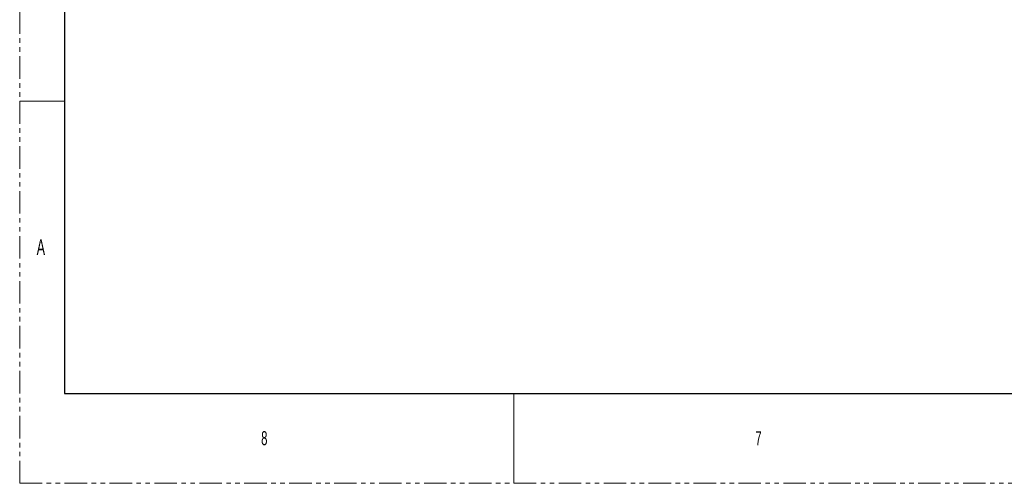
# Model space of a CAD drawing. Header units: millimetres. Extents: x 0 to 1118, y 0 to 864.
# Tile 1 of 256: x 0 to 278, y 0 to 131. Entities that reach past the tile are written whole.
import ezdxf

# ---------------------------------------------------------------- set-up
doc = ezdxf.new("R2010")
doc.units = ezdxf.units.MM
doc.linetypes.add('PHANTOM', pattern=[12.7, 6.35, -1.27, 1.27, -1.27, 1.27, -1.27])
doc.styles.add('SLDTEXTSTYLE1', font='TXT', dxfattribs={"width": 0.6})

msp = doc.modelspace()

# ---------------------------------------------------------------- linework, layer by layer
at = {"color": 7, "linetype": 'PHANTOM', "lineweight": 0}
for q in [(0, 863.6), (1117.6, 0)]:
    msp.add_line((0, 0), q, dxfattribs=at)
at = {"color": 7, "linetype": 'Continuous', "lineweight": 30}
for p, q in [((12.7, 838.2), (12.7, 25.4)), ((12.7, 25.4), (1104.9, 25.4))]:
    msp.add_line(p, q, dxfattribs=at)
at = {"color": 7, "linetype": 'Continuous', "lineweight": 0}
for p, q in [((0, 107.95), (12.7, 107.95)), ((139.7, 25.4), (139.7, 0))]:
    msp.add_line(p, q, dxfattribs=at)

# ---------------------------------------------------------------- texts
at = {"color": 7, "linetype": 'Continuous', "lineweight": 0, "attachment_point": 1, "style": 'SLDTEXTSTYLE1'}
for s, insert, char_height in [('A', (4.7942, 68.9477), 4.445), ('8', (68.2625, 14.7292), 3.9688), ('7', (207.9625, 14.7292), 3.9688)]:
    msp.add_mtext(s, dxfattribs=dict(at, insert=insert, char_height=char_height))

doc.saveas('drawing.dxf')
